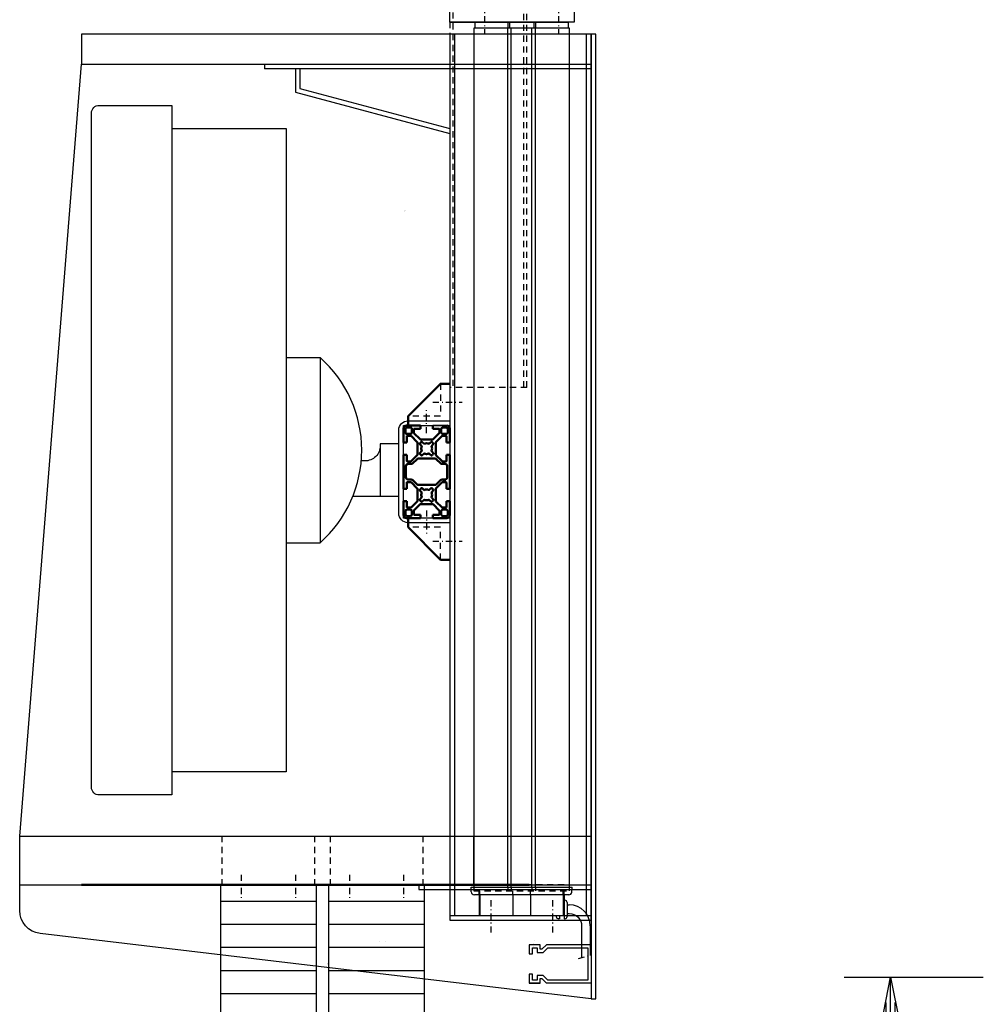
# Model space of a CAD drawing. Extents: x -10367 to -4247, y -676 to 3599.
# Tile 13 of 18: x -6177 to -5553, y 968 to 1606. Entities that reach past the tile are written whole.
import ezdxf
from ezdxf.enums import TextEntityAlignment as Align

# ---------------------------------------------------------------- set-up
doc = ezdxf.new("R2010")
doc.units = 0
doc.header["$MEASUREMENT"] = 0
doc.linetypes.add('DASHDOT', pattern=[8.5, 4, -2, 0.5, -2])
doc.linetypes.add('HIDDEN', pattern=[7, 4, -3])
doc.layers.get('0').update_dxf_attribs({"linetype": 'CONTINUOUS'})
for name, color, linetype in [('DIM49', 4, 'CONTINUOUS'), ('LE_HIDDEN', 7, 'CONTINUOUS'), ('LE_MIDDLE', 7, 'CONTINUOUS'), ('TXT_DIM49', 2, 'CONTINUOUS')]:
    doc.layers.add(name, color=color, linetype=linetype)
doc.layers.add('LE_ALL', color=7, linetype='CONTINUOUS', lineweight=50)

# ---------------------------------------------------------------- blocks, each defined once
blk = doc.blocks.new('_D35', base_point=(-5537.7, 316.61))
at = {"layer": 'DIM49', "color": 1}
for p, q in [((-5642.7, 985.21), (-5552.7, 985.21)), ((-5618.7, 955.21), (-5612.7, 985.21)), ((-5612.7, 985.21), (-5606.7, 955.21)), ((-5612.7, 956.71), (-5612.7, 983.71)), ((-5615.7, 956.71), (-5615.7, 968.71)), ((-5609.7, 956.71), (-5609.7, 968.71)), ((-5606.7, 955.21), (-5618.7, 955.21)), ((-5612.7, 346.61), (-5612.7, 955.21)), ((-5612.7, 316.61), (-5618.7, 346.61)), ((-5618.7, 346.61), (-5606.7, 346.61)), ((-5615.7, 345.11), (-5615.7, 333.11)), ((-5606.7, 346.61), (-5612.7, 316.61)), ((-5612.7, 345.11), (-5612.7, 318.11)), ((-5609.7, 345.11), (-5609.7, 333.11)), ((-5642.7, 316.61), (-5552.7, 316.61))]:
    blk.add_line(p, q, dxfattribs=at)
at = {"layer": 'TXT_DIM49', "width": 0.535}
blk.add_text('668,6', height=37.5, rotation=90, dxfattribs=at).set_placement((-5635.2, 602.73), align=Align.CENTER)

msp = doc.modelspace()

# ---------------------------------------------------------------- linework, layer by layer
for p, q in [((-5898.2, 1604.01), (-5821.6, 1604.01)), ((-5881.8, 1600.01), (-5881.8, 1604.01)), ((-5860.63, 1604.01), (-5860.63, 1600.01)), ((-5859.57, 1604.01), (-5859.57, 1600.01)), ((-5843.83, 1604.01), (-5843.83, 1600.01)), ((-5842.76, 1604.01), (-5842.76, 1600.01)), ((-5821.6, 1604.01), (-5821.6, 1600.01)), ((-5895.2, 1596.21), (-5895.2, 1025.01)), ((-5860.7, 1043.51), (-5860.7, 1600.01)), ((-5858.4, 1043.51), (-5858.4, 1600.01)), ((-5844.99, 1043.51), (-5844.99, 1600.01)), ((-5842.7, 1043.51), (-5842.7, 1600.01)), ((-5809.7, 1025.01), (-5809.7, 1596.21)), ((-6176.7, 1076.61), (-6136.7, 1576.61)), ((-6018.2, 1576.61), (-6018.2, 1573.61)), ((-5806.7, 1573.61), (-6018.2, 1573.61)), ((-5998.2, 1573.61), (-5998.2, 1558.61)), ((-5998.2, 1558.61), (-5898.2, 1531.81)), ((-5998.2, 1558.61), (-5898.2, 1531.81)), ((-5998.2, 1558.61), (-5898.2, 1531.81)), ((-6004.2, 1386.61), (-6004.2, 1266.61)), ((-6004.2, 1386.61), (-5982.2, 1386.61)), ((-5925.2, 1345.61), (-5898.2, 1345.61)), ((-5925.2, 1345.61), (-5898.2, 1345.61)), ((-5900.2, 1342.61), (-5909.15, 1342.61)), ((-5900.2, 1342.61), (-5909.15, 1342.61)), ((-5900.2, 1342.61), (-5909.15, 1342.61)), ((-5898.2, 1345.61), (-5898.2, 1342.61)), ((-5898.2, 1345.61), (-5898.2, 1342.61)), ((-5898.2, 1345.61), (-5898.2, 1342.61)), ((-5943.2, 1330.61), (-5943.2, 1296.61)), ((-5953.2, 1319.59), (-5955.5, 1319.59)), ((-5898.2, 1282.61), (-5898.2, 1279.61)), ((-5882.7, 1045.01), (-5882.7, 1076.61)), ((-6176.7, 1045.01), (-5806.7, 1045.01)), ((-6046.7, 1045.01), (-6046.7, 793.61)), ((-5984.7, 1045.01), (-5984.7, 793.61)), ((-5976.7, 1045.01), (-5976.7, 793.61)), ((-5918.2, 1045.01), (-5918.2, 1042.01)), ((-5918.2, 1045.01), (-5918.2, 1042.01)), ((-5918.2, 1042.01), (-5806.7, 1042.01)), ((-5914.7, 1045.01), (-5914.7, 793.61)), ((-5884.26, 1040.44), (-5884.37, 1043.51)), ((-5884.37, 1043.51), (-5819.02, 1043.51)), ((-5819.16, 1040.17), (-5819.14, 1040.26)), ((-5819.13, 1040.44), (-5819.02, 1043.51)), ((-6046.7, 1034.51), (-5984.7, 1034.51)), ((-5976.7, 1034.51), (-5914.7, 1034.51)), ((-5821.13, 1038.51), (-5882.26, 1038.51)), ((-5879.2, 1038.51), (-5879.2, 1025.01)), ((-5878.7, 1038.51), (-5878.7, 1025.01)), ((-5857.4, 1038.51), (-5857.4, 1025.01)), ((-5845.99, 1038.51), (-5845.99, 1025.01)), ((-5824.7, 1038.51), (-5824.7, 1025.01)), ((-5824.2, 1038.51), (-5824.2, 1022.96)), ((-5823.7, 1034.96), (-5824.2, 1034.96)), ((-5822.2, 1033.46), (-5822.2, 1024.46)), ((-5822.19, 1032), (-5820.81, 1032)), ((-5806.7, 1025.01), (-5898.2, 1025.01)), ((-5824.2, 1025.01), (-5879.2, 1025.01)), ((-5829.2, 1025.01), (-5829.2, 1024.46)), ((-5827.2, 1022.96), (-5827.7, 1022.96)), ((-5827.2, 1025.01), (-5827.2, 1022.96)), ((-5824.2, 1024.96), (-5827.2, 1024.96)), ((-5823.7, 1022.96), (-5824.2, 1022.96)), ((-6046.7, 1019.51), (-5984.7, 1019.51)), ((-5976.7, 1019.51), (-5914.7, 1019.51)), ((-5807.2, 1018.39), (-5807.2, 999.29)), ((-5943.65, 1008.01), (-5943.65, 1008.01)), ((-5940.05, 1008.01), (-5940.05, 1008.01)), ((-6046.7, 1004.51), (-5984.7, 1004.51)), ((-5976.7, 1004.51), (-5914.7, 1004.51)), ((-5844.23, 1007.21), (-5844.23, 1007.21)), ((-5844.23, 1005.21), (-5844.23, 1005.21)), ((-6046.7, 989.51), (-5984.7, 989.51)), ((-5976.7, 989.51), (-5914.7, 989.51)), ((-5839.7, 981.21), (-5846.7, 981.21)), ((-5806.7, 981.21), (-5835.52, 981.21)), ((-6046.7, 974.51), (-5984.7, 974.51)), ((-5976.7, 974.51), (-5914.7, 974.51))]:
    msp.add_line(p, q)
for points in [[(-5871.53, 1886.06), (-5817.91, 1630.02, -0.051658), (-5817.7, 1627.97), (-5817.7, 1604.01), (-5898.2, 1604.01), (-5898.2, 1894.01), (-5881.32, 1894.01, -0.35496), (-5871.53, 1886.06)], [(-5898.2, 1596.21), (-5898.2, 1022.01), (-5806.7, 1022.01), (-5806.7, 1596.21), (-5806.7, 971.21), (-6163.46, 1013.44, -0.380108), (-6176.7, 1028.34), (-6176.7, 1076.61), (-5806.7, 1076.61)], [(-6130.2, 1545.01, -0.414214), (-6125.2, 1550.01), (-6078.2, 1550.01), (-6078.2, 1103.21), (-6125.2, 1103.21, -0.414214), (-6130.2, 1108.21), (-6130.2, 1545.01)], [(-6004.2, 1266.61), (-5982.2, 1266.61, 0.45), (-5982.2, 1386.61), (-5982.2, 1266.61)], [(-5898.2, 1279.61), (-5925.2, 1279.61, -0.414214), (-5931.2, 1285.61), (-5931.2, 1339.61, -0.414214), (-5925.2, 1345.61), (-5898.2, 1345.61)], [(-5931.2, 1330.61), (-5943.2, 1330.61), (-5943.2, 1329.59, -0.414214), (-5953.2, 1319.59)], [(-5822.19, 1026.39), (-5820.81, 1026.39, -0.414214), (-5812.81, 1018.39), (-5812.81, 997.78)]]:
    msp.add_lwpolyline(points, format="xyb")
for points in [[(-5806.7, 971.21), (-5803.7, 971.21), (-5803.7, 1596.21), (-6136.7, 1596.21), (-6136.7, 1576.61), (-5806.7, 1576.61)], [(-5882.7, 1600.01), (-5882.7, 1043.51)], [(-5820.7, 1043.51), (-5820.7, 1600.01), (-5882.7, 1600.01)], [(-5995.2, 1573.61), (-5995.2, 1560.91), (-5898.2, 1534.92)], [(-6078.2, 1535.01), (-6004.2, 1535.01), (-6004.2, 1118.21), (-6078.2, 1118.21)], [(-5898.2, 1282.61), (-5928.2, 1282.61), (-5928.2, 1342.61), (-5898.2, 1342.61)], [(-5931.2, 1296.61), (-5943.2, 1296.61), (-5961.02, 1296.61)], [(-5898.2, 1282.61), (-5898.2, 1279.61), (-5925.2, 1279.61)], [(-5898.2, 1282.61), (-5898.2, 1279.61), (-5925.2, 1279.61)], [(-5806.7, 1006.21), (-5835.52, 1006.21), (-5838.52, 1003.21), (-5839.7, 1003.21), (-5839.7, 1006.21), (-5846.7, 1006.21), (-5846.7, 1000.21), (-5844.7, 1000.21), (-5844.7, 1004.21), (-5841.7, 1004.21), (-5841.7, 1001.21), (-5837.7, 1001.21), (-5834.7, 1004.21), (-5808.7, 1004.21), (-5808.7, 983.21), (-5834.7, 983.21), (-5837.7, 986.21), (-5841.7, 986.21), (-5841.7, 983.21), (-5844.7, 983.21), (-5844.7, 987.21), (-5846.7, 987.21), (-5846.7, 981.21), (-5839.7, 981.21), (-5839.7, 984.21), (-5838.52, 984.21), (-5835.52, 981.21)]]:
    msp.add_lwpolyline(points)
for centre, radius, start, end in [((-5882.26, 1040.51), 2, -178, -90), ((-5821.13, 1040.51), 2, -90, -9.76471), ((-5821.13, 1040.51), 2, -7.17647, -2), ((-5823.7, 1033.46), 1.5, 0.00023, 90.00023), ((-5820.81, 1018.39), 13.61, 0.00023, 90.00023), ((-5827.7, 1024.46), 1.5, -179.99977, -89.99977), ((-5823.7, 1024.46), 1.5, -89.99977, 0.00023)]:
    msp.add_arc(centre, radius, start, end)
at = {"layer": 'LE_ALL'}
for p, q in [((-5928.2, 1331.66), (-5928.2, 1340.61)), ((-5926.2, 1342.61), (-5917.25, 1342.61)), ((-5926.2, 1342.61), (-5917.25, 1342.61)), ((-5921.45, 1340.21), (-5921.45, 1337.74)), ((-5917.25, 1340.41), (-5921.25, 1340.41)), ((-5917.25, 1342.61), (-5917.25, 1340.41)), ((-5909.15, 1340.41), (-5909.15, 1342.61)), ((-5905.15, 1340.41), (-5909.15, 1340.41)), ((-5904.95, 1337.74), (-5904.95, 1340.21)), ((-5898.2, 1340.61), (-5898.2, 1331.66)), ((-5898.2, 1331.66), (-5898.2, 1340.61)), ((-5926, 1335.66), (-5926, 1331.66)), ((-5923.33, 1335.86), (-5925.8, 1335.86)), ((-5919.26, 1331.87), (-5923.19, 1335.8)), ((-5921.39, 1337.6), (-5917.46, 1333.67)), ((-5917.32, 1333.61), (-5909.07, 1333.61)), ((-5908.93, 1333.67), (-5905, 1337.6)), ((-5903.2, 1335.8), (-5907.13, 1331.87)), ((-5900.6, 1335.86), (-5903.06, 1335.86)), ((-5900.4, 1331.66), (-5900.4, 1335.66)), ((-5928.2, 1333.11), (-5928.2, 1331.66)), ((-5926, 1331.66), (-5928.2, 1331.66)), ((-5926, 1331.66), (-5926, 1333.11)), ((-5920.5, 1333.11), (-5919.26, 1331.87)), ((-5919.2, 1331.73), (-5919.2, 1323.48)), ((-5919.2, 1323.48), (-5919.2, 1331.73)), ((-5916.34, 1329.14), (-5917.7, 1330.76)), ((-5916.35, 1332.11), (-5914.73, 1330.75)), ((-5911.66, 1330.75), (-5910.04, 1332.11)), ((-5908.69, 1330.76), (-5910.05, 1329.14)), ((-5907.19, 1323.48), (-5907.19, 1331.73)), ((-5907.19, 1331.73), (-5907.19, 1323.48)), ((-5907.13, 1331.87), (-5905.9, 1333.11)), ((-5898.2, 1331.66), (-5900.4, 1331.66)), ((-5898.2, 1333.11), (-5898.2, 1331.66)), ((-5928.2, 1323.56), (-5926, 1323.56)), ((-5928.2, 1301.66), (-5928.2, 1323.56)), ((-5928.2, 1323.56), (-5928.2, 1322.11)), ((-5926, 1323.56), (-5926, 1319.56)), ((-5926, 1322.11), (-5926, 1323.56)), ((-5923.19, 1319.41), (-5919.26, 1323.34)), ((-5919.26, 1323.34), (-5920.5, 1322.11)), ((-5917.7, 1324.45), (-5916.34, 1326.07)), ((-5914.73, 1324.46), (-5916.35, 1323.1)), ((-5910.04, 1323.1), (-5911.66, 1324.46)), ((-5910.05, 1326.07), (-5908.69, 1324.45)), ((-5907.13, 1323.34), (-5903.2, 1319.41)), ((-5905.9, 1322.11), (-5907.13, 1323.34)), ((-5900.4, 1323.56), (-5898.2, 1323.56)), ((-5900.4, 1319.56), (-5900.4, 1323.56)), ((-5898.2, 1323.56), (-5898.2, 1301.66)), ((-5898.2, 1301.66), (-5898.2, 1323.56)), ((-5898.2, 1323.56), (-5898.2, 1322.11)), ((-5925.8, 1319.36), (-5923.33, 1319.36)), ((-5903.06, 1319.36), (-5900.6, 1319.36)), ((-5928.2, 1303.11), (-5928.2, 1301.66)), ((-5926, 1301.66), (-5928.2, 1301.66)), ((-5926, 1305.66), (-5926, 1301.66)), ((-5926, 1301.66), (-5926, 1303.11)), ((-5923.33, 1305.86), (-5925.8, 1305.86)), ((-5919.26, 1301.87), (-5923.19, 1305.8)), ((-5920.5, 1303.11), (-5919.26, 1301.87)), ((-5919.2, 1301.73), (-5919.2, 1293.48)), ((-5919.2, 1293.48), (-5919.2, 1301.73)), ((-5916.35, 1302.11), (-5914.73, 1300.75)), ((-5911.66, 1300.75), (-5910.04, 1302.11)), ((-5907.19, 1293.48), (-5907.19, 1301.73)), ((-5907.19, 1301.73), (-5907.19, 1293.48)), ((-5903.2, 1305.8), (-5907.13, 1301.87)), ((-5907.13, 1301.87), (-5905.9, 1303.11)), ((-5900.6, 1305.86), (-5903.06, 1305.86)), ((-5900.7, 1306.61), (-5902.7, 1306.61)), ((-5900.4, 1301.66), (-5900.4, 1305.66)), ((-5898.2, 1301.66), (-5900.4, 1301.66)), ((-5898.2, 1303.11), (-5898.2, 1301.66)), ((-5916.34, 1299.14), (-5917.7, 1300.76)), ((-5917.7, 1294.45), (-5916.34, 1296.07)), ((-5908.69, 1300.76), (-5910.05, 1299.14)), ((-5910.05, 1296.07), (-5908.69, 1294.45)), ((-5928.2, 1293.56), (-5926, 1293.56)), ((-5928.2, 1284.61), (-5928.2, 1293.56)), ((-5928.2, 1293.56), (-5928.2, 1292.11)), ((-5926, 1293.56), (-5926, 1289.56)), ((-5926, 1292.11), (-5926, 1293.56)), ((-5925.8, 1289.36), (-5923.33, 1289.36)), ((-5923.19, 1289.41), (-5919.26, 1293.34)), ((-5917.46, 1291.54), (-5921.39, 1287.61)), ((-5919.26, 1293.34), (-5920.5, 1292.11)), ((-5909.07, 1291.6), (-5917.32, 1291.6)), ((-5914.73, 1294.46), (-5916.35, 1293.1)), ((-5910.04, 1293.1), (-5911.66, 1294.46)), ((-5905, 1287.61), (-5908.93, 1291.54)), ((-5907.13, 1293.34), (-5903.2, 1289.41)), ((-5905.9, 1292.11), (-5907.13, 1293.34)), ((-5903.06, 1289.36), (-5900.6, 1289.36)), ((-5900.4, 1293.56), (-5898.2, 1293.56)), ((-5900.4, 1289.56), (-5900.4, 1293.56)), ((-5898.2, 1293.56), (-5898.2, 1284.61)), ((-5898.2, 1284.61), (-5898.2, 1293.56)), ((-5898.2, 1293.56), (-5898.2, 1292.11)), ((-5917.25, 1282.61), (-5926.2, 1282.61)), ((-5917.25, 1282.61), (-5926.2, 1282.61)), ((-5925.2, 1282.61), (-5925.2, 1276.61)), ((-5921.45, 1287.47), (-5921.45, 1285.01)), ((-5921.25, 1284.81), (-5917.25, 1284.81)), ((-5917.25, 1284.81), (-5917.25, 1282.61)), ((-5909.15, 1284.81), (-5905.15, 1284.81)), ((-5909.15, 1282.61), (-5909.15, 1284.81)), ((-5900.2, 1282.61), (-5909.15, 1282.61)), ((-5900.2, 1282.61), (-5909.15, 1282.61)), ((-5900.2, 1282.61), (-5909.15, 1282.61)), ((-5904.95, 1285.01), (-5904.95, 1287.47)), ((-5925.2, 1276.61), (-5904.2, 1255.61)), ((-5904.2, 1255.61), (-5898.2, 1255.61)), ((-5846.7, 1045.01), (-6136.69, 1045.01)), ((-5846.7, 1045.01), (-6136.69, 1045.01)), ((-5943.65, 1008.01), (-5943.65, 1008.01)), ((-5940.05, 1008.01), (-5940.05, 1008.01)), ((-5843.34, 1009.21), (-5843.34, 1009.21)), ((-5843.34, 1009.21), (-5843.34, 1009.21)), ((-5843.34, 1009.21), (-5843.34, 1009.21))]:
    msp.add_line(p, q, dxfattribs=at)
for points in [[(-5925.2, 1342.61), (-5925.2, 1348.61), (-5904.2, 1369.61), (-5898.2, 1369.61)], [(-5898.2, 1293.61), (-5898.2, 1291.61), (-5898.2, 1293.61)]]:
    msp.add_lwpolyline(points, dxfattribs=at)
for points in [[(-5923.7, 1341.31), (-5925.9, 1341.31, 0.414214), (-5926.9, 1340.31), (-5926.9, 1338.11, 0.414214), (-5925.9, 1337.11), (-5923.7, 1337.11, 0.414214), (-5922.7, 1338.11), (-5922.7, 1340.31, 0.414214), (-5923.7, 1341.31)], [(-5902.7, 1341.31, 0.414214), (-5903.7, 1340.31), (-5903.7, 1338.11, 0.414214), (-5902.7, 1337.11), (-5900.5, 1337.11, 0.414214), (-5899.5, 1338.11), (-5899.5, 1340.31, 0.414214), (-5900.5, 1341.31), (-5902.7, 1341.31)], [(-5914.73, 1330.75), (-5916.35, 1332.11, 0.087489), (-5917.7, 1330.76), (-5916.34, 1329.14, 0.23088), (-5916.34, 1326.07), (-5917.7, 1324.45, 0.087489), (-5916.35, 1323.1), (-5914.73, 1324.46, 0.23088), (-5911.66, 1324.46), (-5910.04, 1323.1, 0.087489), (-5908.69, 1324.45), (-5910.05, 1326.07, 0.23088), (-5910.05, 1329.14), (-5908.69, 1330.76, 0.087489), (-5910.04, 1332.11), (-5911.66, 1330.75, 0.23088), (-5914.73, 1330.75)], [(-5918.55, 1321.1, 0.198912), (-5919.61, 1320.66), (-5922.12, 1318.15, -0.198912), (-5923.18, 1317.71), (-5925.05, 1317.71, 0.414214), (-5926.55, 1316.21), (-5926.55, 1309.01, 0.414214), (-5925.05, 1307.51), (-5923.18, 1307.51, -0.198912), (-5922.12, 1307.07), (-5919.61, 1304.55, 0.198912), (-5918.55, 1304.11), (-5907.85, 1304.11, 0.198912), (-5906.79, 1304.55), (-5904.27, 1307.07, -0.198912), (-5903.21, 1307.51), (-5901.35, 1307.51, 0.414214), (-5899.85, 1309.01), (-5899.85, 1316.21, 0.414214), (-5901.35, 1317.71), (-5903.21, 1317.71, -0.198912), (-5904.27, 1318.15), (-5906.79, 1320.66, 0.198912), (-5907.85, 1321.1), (-5918.55, 1321.1)], [(-5914.73, 1300.75), (-5916.35, 1302.11, 0.087489), (-5917.7, 1300.76), (-5916.34, 1299.14, 0.23088), (-5916.34, 1296.07), (-5917.7, 1294.45, 0.087489), (-5916.35, 1293.1), (-5914.73, 1294.46, 0.23088), (-5911.66, 1294.46), (-5910.04, 1293.1, 0.087489), (-5908.69, 1294.45), (-5910.05, 1296.07, 0.23088), (-5910.05, 1299.14), (-5908.69, 1300.76, 0.087489), (-5910.04, 1302.11), (-5911.66, 1300.75, 0.23088), (-5914.73, 1300.75)], [(-5923.7, 1288.11), (-5925.9, 1288.11, 0.414214), (-5926.9, 1287.11), (-5926.9, 1284.91, 0.414214), (-5925.9, 1283.91), (-5923.7, 1283.91, 0.414214), (-5922.7, 1284.91), (-5922.7, 1287.11, 0.414214), (-5923.7, 1288.11)], [(-5900.5, 1288.11), (-5902.7, 1288.11, 0.414214), (-5903.7, 1287.11), (-5903.7, 1284.91, 0.414214), (-5902.7, 1283.91), (-5900.5, 1283.91, 0.414214), (-5899.5, 1284.91), (-5899.5, 1287.11, 0.414214), (-5900.5, 1288.11)]]:
    msp.add_lwpolyline(points, format="xyb", dxfattribs=at)
for centre, radius, start, end in [((-5926.2, 1340.61), 2, 90, 180), ((-5921.25, 1340.21), 0.2, 90, 180), ((-5905.15, 1340.21), 0.2, 0, 90), ((-5900.2, 1340.61), 2, 0, 90), ((-5925.8, 1335.66), 0.2, 90, 180), ((-5923.33, 1335.66), 0.2, 45, 90), ((-5921.25, 1337.74), 0.2, 180, -135), ((-5917.32, 1333.81), 0.2, -135, -90), ((-5909.07, 1333.81), 0.2, -90, -45), ((-5905.15, 1337.74), 0.2, -45, 0), ((-5903.06, 1335.66), 0.2, 90, 135), ((-5900.6, 1335.66), 0.2, 0, 90), ((-5919.4, 1331.73), 0.2, 0, 45), ((-5913.2, 1327.61), 5.5, 125, 145), ((-5913.2, 1327.61), 5.5, 35, 55), ((-5906.99, 1331.73), 0.2, 135, 180), ((-5919.4, 1323.48), 0.2, -45, 0), ((-5913.2, 1327.61), 5.5, -145, -125), ((-5913.2, 1327.61), 5.5, -55, -35), ((-5906.99, 1323.48), 0.2, 180, -135), ((-5925.8, 1319.56), 0.2, 180, -90), ((-5923.33, 1319.56), 0.2, -90, -45), ((-5903.06, 1319.56), 0.2, -135, -90), ((-5900.6, 1319.56), 0.2, -90, 0), ((-5925.8, 1305.66), 0.2, 90, 180), ((-5923.33, 1305.66), 0.2, 45, 90), ((-5919.4, 1301.73), 0.2, 0, 45), ((-5913.2, 1297.61), 5.5, 125, 145), ((-5913.2, 1297.61), 5.5, 35, 55), ((-5906.99, 1301.73), 0.2, 135, 180), ((-5903.06, 1305.66), 0.2, 90, 135), ((-5900.6, 1305.66), 0.2, 0, 90), ((-5925.8, 1289.56), 0.2, 180, -90), ((-5923.33, 1289.56), 0.2, -90, -45), ((-5919.4, 1293.48), 0.2, -45, 0), ((-5913.2, 1297.61), 5.5, -145, -125), ((-5917.32, 1291.4), 0.2, 90, 135), ((-5913.2, 1297.61), 5.5, -55, -35), ((-5909.07, 1291.4), 0.2, 45, 90), ((-5906.99, 1293.48), 0.2, 180, -135), ((-5903.06, 1289.56), 0.2, -135, -90), ((-5900.6, 1289.56), 0.2, -90, 0), ((-5926.2, 1284.61), 2, 180, -90), ((-5921.25, 1287.47), 0.2, 135, 180), ((-5921.25, 1285.01), 0.2, 180, -90), ((-5905.15, 1285.01), 0.2, -90, 0), ((-5905.15, 1287.47), 0.2, 0, 45), ((-5900.2, 1284.61), 2, -90, 0)]:
    msp.add_arc(centre, radius, start, end, dxfattribs=at)
for centre, major_axis, ratio, start_param, end_param in [((-5926.86, 1481.88), (0.324, 0.017), 0.650406, 3.665889, 3.671896), ((-5919.53, 1331.75), (0.324, 0.017), 0.650406, 0.377032, 0.530303), ((-5914.2, 1327.61), (0, -2.96), 0.843868, 4.44058, 4.71142), ((-5914.2, 1327.61), (0, -2.96), 0.843814, 4.711421, 4.983281), ((-5913.84, 1327.52), (0.11, -3.28), 0.873085, 4.167695, 4.412465), ((-5913.41, 1328.08), (3.43, 0.48), 0.877034, 0.916678, 1.039695), ((-5912.55, 1327.52), (-0.11, -3.28), 0.873037, 1.869695, 2.115383), ((-5912.19, 1327.61), (0, -2.96), 0.843814, 1.752732, 1.841688), ((-5912.19, 1327.61), (0, -2.96), 0.843868, 1.298987, 1.385378), ((-5919.64, 1323.51), (0.441, -0.045), 0.659474, 6.095191, 6.224868), ((-5919.66, 1323.51), (0.457, -0.051), 0.65981, 6.232031, 6.357008), ((-5913.84, 1327.69), (-0.11, -3.28), 0.873037, 5.011288, 5.256975), ((-5913.13, 1326.57), (3.02, 0.08), 0.816418, 4.281815, 4.428986), ((-5913.18, 1326.36), (2.85, 0.02), 0.792767, 4.444273, 4.576973), ((-5913.2, 1326.19), (2.7, 0), 0.771183, 4.582769, 4.722859), ((-5913.2, 1326.2), (2.71, 0), 0.772157, 4.722878, 4.863853), ((-5913.22, 1326.4), (2.88, -0.03), 0.797389, 4.871943, 5.004311), ((-5913.27, 1326.61), (3.05, -0.1), 0.82145, 5.021845, 5.156948), ((-5913.42, 1327.15), (3.43, -0.49), 0.878162, 5.25071, 5.369821), ((-5912.55, 1327.69), (0.11, -3.28), 0.873085, 1.026102, 1.270873), ((-5919.53, 1301.75), (0.324, 0.017), 0.650406, 0.377032, 0.530303), ((-5914.2, 1297.61), (0, -2.96), 0.843868, 4.44058, 4.71142), ((-5914.2, 1297.61), (0, -2.96), 0.843814, 4.711421, 4.983281), ((-5913.84, 1297.52), (0.11, -3.28), 0.873085, 4.167695, 4.412465), ((-5913.84, 1297.69), (-0.11, -3.28), 0.873037, 5.011288, 5.256975), ((-5913.41, 1298.08), (3.43, 0.48), 0.877034, 0.916678, 1.039695), ((-5912.55, 1297.52), (-0.11, -3.28), 0.873037, 1.869695, 2.115383), ((-5912.55, 1297.69), (0.11, -3.28), 0.873085, 1.026102, 1.270873), ((-5912.19, 1297.61), (0, -2.96), 0.843814, 1.752732, 1.841688), ((-5912.19, 1297.61), (0, -2.96), 0.843868, 1.298987, 1.385378), ((-5919.64, 1293.51), (0.441, -0.045), 0.659474, 6.095191, 6.224868), ((-5919.66, 1293.51), (0.457, -0.051), 0.65981, 6.232031, 6.357008), ((-5913.13, 1296.57), (3.02, 0.08), 0.816418, 4.281815, 4.428986), ((-5913.18, 1296.36), (2.85, 0.02), 0.792767, 4.444273, 4.576973), ((-5913.2, 1296.19), (2.7, 0), 0.771183, 4.582769, 4.722859), ((-5913.2, 1296.2), (2.71, 0), 0.772157, 4.722878, 4.863853), ((-5913.22, 1296.4), (2.88, -0.03), 0.797389, 4.871943, 5.004311), ((-5913.27, 1296.61), (3.05, -0.1), 0.82145, 5.021845, 5.156948), ((-5913.42, 1297.15), (3.43, -0.49), 0.878162, 5.25071, 5.369821), ((-5976.86, 994.08), (0.324, 0.017), 0.650406, 3.665889, 3.671896)]:
    msp.add_ellipse(centre, major_axis=major_axis, ratio=ratio, start_param=start_param, end_param=end_param, dxfattribs=at)
at = {"layer": 'LE_HIDDEN', "color": 1, "linetype": 'HIDDEN'}
for p, q in [((-5896.2, 1897.21), (-5896.2, 1367.21)), ((-5850.2, 1367.21), (-5850.2, 1897.21)), ((-5848.2, 1367.21), (-5848.2, 1900.21)), ((-5898.2, 1604.01), (-5898.2, 1367.21)), ((-5848.2, 1367.21), (-5898.2, 1367.21)), ((-5904.2, 1276.61), (-5925.2, 1276.61)), ((-5904.2, 1255.61), (-5904.2, 1276.61)), ((-6045.7, 1076.61), (-6045.7, 1045.01)), ((-5985.7, 1076.61), (-5985.7, 1045.01)), ((-5975.7, 1076.61), (-5975.7, 1045.01)), ((-5915.7, 1076.61), (-5915.7, 1045.01)), ((-5824.2, 1045.01), (-5879.2, 1045.01)), ((-5879.2, 1038.51), (-5879.2, 1041.01)), ((-5878.7, 1038.51), (-5878.7, 1041.01)), ((-5860.7, 1043.51), (-5860.7, 1041.01)), ((-5858.4, 1043.51), (-5858.4, 1041.01)), ((-5857.4, 1038.51), (-5857.4, 1041.01)), ((-5845.99, 1038.51), (-5845.99, 1041.01)), ((-5844.99, 1043.51), (-5844.99, 1041.01)), ((-5842.7, 1043.51), (-5842.7, 1041.01)), ((-5824.7, 1038.51), (-5824.7, 1041.01)), ((-5824.2, 1038.51), (-5824.2, 1041.01))]:
    msp.add_line(p, q, dxfattribs=at)
for points in [[(-5904.2, 1369.61), (-5904.2, 1348.61), (-5925.2, 1348.61)], [(-5882.7, 1043.51), (-5882.7, 1041.01), (-5820.7, 1041.01), (-5820.7, 1043.51)]]:
    msp.add_lwpolyline(points, dxfattribs=at)
at = {"layer": 'LE_MIDDLE', "color": 1, "linetype": 'DASHDOT'}
for p, q in [((-5875.7, 1624.81), (-5875.7, 1596.21)), ((-5827.7, 1624.81), (-5827.7, 1596.21)), ((-5913.2, 1337.61), (-5913.2, 1353.61)), ((-5909.2, 1357.61), (-5890.2, 1357.61)), ((-5913.2, 1287.61), (-5913.2, 1271.61)), ((-5909.2, 1267.61), (-5890.2, 1267.61)), ((-6033.2, 1051.51), (-6033.2, 1034.51)), ((-5998.2, 1051.51), (-5998.2, 1034.51)), ((-5963.2, 1051.51), (-5963.2, 1034.51)), ((-5928.2, 1051.51), (-5928.2, 1034.51)), ((-5871.7, 1035.01), (-5871.7, 1012.01)), ((-5831.7, 1035.01), (-5831.7, 1012.01)), ((-5814.87, 997.22), (-5806.17, 999.57))]:
    msp.add_line(p, q, dxfattribs=at)

# ---------------------------------------------------------------- block references
at = {"layer": 'DIM49'}
msp.add_blockref('_D35', (-5537.7, 316.61), dxfattribs=at)

doc.saveas('drawing.dxf')
